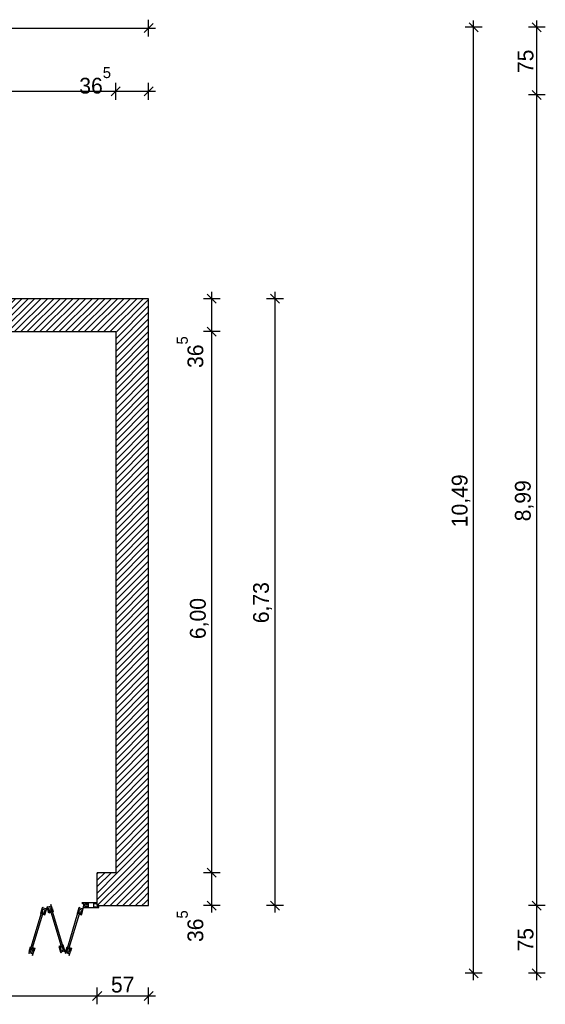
# Model space of a CAD drawing. Extents: x -73 to 359, y -4 to 85.
# Tile 13 of 149: x -40.14 to -34.31, y 31.54 to 42.46. Entities that reach past the tile are written whole.
import ezdxf

# ---------------------------------------------------------------- set-up
doc = ezdxf.new("R2010")
doc.units = 0
doc.header["$MEASUREMENT"] = 0
doc.linetypes.add('Wipeout_Contour', pattern=[1, 0, -1])
for name, color, linetype in [('0._EG_7_0', 7, 'Continuous'), ('0._EG_7_P_BM_AUSSEN', 7, 'Continuous'), ('0._EG_7_R_TR_AUSSENWAND', 7, 'Continuous')]:
    doc.layers.add(name, color=color, linetype=linetype)
doc.styles.add('ERSTELLTER_STIL_1', font='txt')
pattern_1 = [(45, (0, 0), (-0.03535534, 0.03535534), [])]

msp = doc.modelspace()

# ---------------------------------------------------------------- hatches: boundary and pattern name
at = {"layer": '0._EG_7_R_TR_AUSSENWAND', "linetype": 'Continuous', "ltscale": 1000}
h = msp.add_hatch(dxfattribs=at)
h.set_pattern_fill('MW_HLZ_0007', color=256, style=0, pattern_type=2)
h.set_pattern_definition(pattern_1)
h.paths.add_polyline_path([(-38.709, 39.365), (-50.149, 39.365), (-49.909, 39), (-39.074, 39)], flags=0)
h = msp.add_hatch(dxfattribs=at)
h.set_pattern_fill('MW_HLZ_0007', color=256, style=0, pattern_type=2)
h.set_pattern_definition(pattern_1)
h.paths.add_polyline_path([(-39.074, 39), (-39.074, 33), (-38.709, 32.635), (-38.709, 39.365)], flags=0)
h = msp.add_hatch(dxfattribs=at)
h.set_pattern_fill('MW_HLZ_0007', color=256, style=0, pattern_type=2)
h.set_pattern_definition(pattern_1)
h.paths.add_polyline_path([(-39.074, 33), (-39.279, 33), (-39.279, 32.665), (-39.279, 32.635), (-38.709, 32.635)], flags=0)

# ---------------------------------------------------------------- linework, layer by layer
at = {"layer": '0._EG_7_0', "linetype": 'Continuous', "ltscale": 1000}
for p, q in [((-39.279, 32.665), (-39.279, 33)), ((-39.279, 32.635), (-39.279, 32.665))]:
    msp.add_line(p, q, dxfattribs=at)
at = {"layer": '0._EG_7_P_BM_AUSSEN', "linetype": 'Continuous', "ltscale": 1000}
for p, q in [((-50.149, 42.365), (-38.709, 42.365)), ((-38.759, 42.315), (-38.659, 42.415)), ((-38.709, 42.271), (-38.709, 42.459)), ((-38.709, 42.365), (-38.634, 42.365)), ((-35.015, 42.375), (-35.202, 42.375)), ((-35.059, 42.325), (-35.159, 42.425)), ((-35.109, 42.375), (-35.109, 42.45)), ((-35.109, 31.885), (-35.109, 42.375)), ((-34.315, 42.375), (-34.502, 42.375)), ((-34.359, 42.325), (-34.459, 42.425)), ((-34.409, 42.375), (-34.409, 42.45)), ((-34.409, 41.625), (-34.409, 42.375)), ((-39.024, 41.715), (-39.124, 41.615)), ((-39.074, 41.571), (-39.074, 41.759)), ((-38.759, 41.615), (-38.659, 41.715)), ((-38.709, 41.571), (-38.709, 41.759)), ((-49.909, 41.665), (-39.074, 41.665)), ((-39.074, 41.665), (-38.709, 41.665)), ((-38.709, 41.665), (-38.634, 41.665)), ((-34.315, 41.625), (-34.502, 41.625)), ((-34.459, 41.675), (-34.359, 41.575)), ((-34.409, 32.635), (-34.409, 41.625)), ((-37.959, 39.315), (-38.059, 39.415)), ((-38.009, 39.365), (-38.009, 39.44)), ((-37.259, 39.315), (-37.359, 39.415)), ((-37.309, 39.365), (-37.309, 39.44)), ((-37.915, 39.365), (-38.102, 39.365)), ((-38.009, 39), (-38.009, 39.365)), ((-37.215, 39.365), (-37.402, 39.365)), ((-37.309, 32.635), (-37.309, 39.365)), ((-37.915, 39), (-38.102, 39)), ((-38.059, 39.05), (-37.959, 38.95)), ((-38.009, 33), (-38.009, 39)), ((-37.915, 33), (-38.102, 33)), ((-38.059, 33.05), (-37.959, 32.95)), ((-38.009, 32.635), (-38.009, 33)), ((-38.059, 32.685), (-37.959, 32.585)), ((-37.359, 32.685), (-37.259, 32.585)), ((-34.459, 32.685), (-34.359, 32.585)), ((-37.915, 32.635), (-38.102, 32.635)), ((-38.009, 32.56), (-38.009, 32.635)), ((-37.215, 32.635), (-37.402, 32.635)), ((-37.309, 32.56), (-37.309, 32.635)), ((-34.315, 32.635), (-34.502, 32.635)), ((-34.409, 31.885), (-34.409, 32.635)), ((-35.015, 31.885), (-35.202, 31.885)), ((-35.159, 31.935), (-35.059, 31.835)), ((-35.109, 31.81), (-35.109, 31.885)), ((-34.315, 31.885), (-34.502, 31.885)), ((-34.459, 31.935), (-34.359, 31.835)), ((-34.409, 31.81), (-34.409, 31.885)), ((-39.229, 31.685), (-39.329, 31.585)), ((-39.279, 31.541), (-39.279, 31.729)), ((-38.759, 31.585), (-38.659, 31.685)), ((-38.709, 31.541), (-38.709, 31.729)), ((-42.279, 31.635), (-39.279, 31.635)), ((-39.279, 31.635), (-38.709, 31.635)), ((-38.709, 31.635), (-38.634, 31.635))]:
    msp.add_line(p, q, dxfattribs=at)
at = {"layer": '0._EG_7_R_TR_AUSSENWAND', "linetype": 'Continuous', "ltscale": 1000}
for p, q in [((-38.709, 39.365), (-50.149, 39.365)), ((-38.709, 32.635), (-38.709, 39.365)), ((-49.909, 39), (-39.074, 39)), ((-39.074, 39), (-39.074, 33)), ((-39.074, 33), (-39.279, 33)), ((-39.279, 32.635), (-38.709, 32.635))]:
    msp.add_line(p, q, dxfattribs=at)

# ---------------------------------------------------------------- texts
at = {"layer": '0._EG_7_P_BM_AUSSEN', "linetype": 'Continuous', "char_height": 0.175, "attachment_point": 7, "rotation": 90, "style": 'ERSTELLTER_STIL_1'}
for s, insert in [('{75}', (-34.444, 41.867)), ('{36\\A1{\\H0.7x;\\S5^  ;}}', (-38.101, 38.597)), ('{10,49}', (-35.144, 36.831)), ('{8,99}', (-34.444, 36.897)), ('{6,73}', (-37.344, 35.767)), ('{6,00}', (-38.044, 35.591)), ('{36\\A1{\\H0.7x;\\S5^  ;}}', (-38.101, 32.232)), ('{75}', (-34.444, 32.127))]:
    msp.add_mtext(s, dxfattribs=dict(at, insert=insert))
at = {"layer": '0._EG_7_P_BM_AUSSEN', "linetype": 'Continuous', "char_height": 0.175, "attachment_point": 7, "style": 'ERSTELLTER_STIL_1'}
for s, insert in [('{36\\A1{\\H0.7x;\\S5^  ;}}', (-39.477, 41.637)), ('{57}', (-39.126, 31.67))]:
    msp.add_mtext(s, dxfattribs=dict(at, insert=insert))

# ---------------------------------------------------------------- wipeouts: each hides what was drawn before it
at = {"color": 254, "linetype": 'Wipeout_Contour', "lineweight": 0, "ltscale": 204.383072}
msp.add_wipeout([(-39.609, 32.172), (-39.59, 32.167), (-39.476, 32.546), (-39.495, 32.551)], dxfattribs=at).dxf.layer = '0._EG_7_R_TR_AUSSENWAND'

# ---------------------------------------------------------------- next in the draw order: wipeouts: each hides what was drawn before it
at = {"color": 254, "linetype": 'Wipeout_Contour', "lineweight": 0, "ltscale": 1122.294188}
msp.add_wipeout([(-39.259, 32.635), (-39.264, 32.635), (-39.264, 32.62), (-39.316, 32.62), (-39.316, 32.66), (-39.279, 32.66), (-39.279, 32.665), (-39.404, 32.665), (-39.404, 32.66), (-39.379, 32.66), (-39.379, 32.655), (-39.404, 32.655), (-39.404, 32.65), (-39.379, 32.65), (-39.379, 32.63), (-39.404, 32.63), (-39.404, 32.625), (-39.379, 32.625), (-39.379, 32.62), (-39.404, 32.62), (-39.404, 32.615), (-39.259, 32.615)], dxfattribs=at).dxf.layer = '0._EG_7_R_TR_AUSSENWAND'
at = {"color": 254, "linetype": 'Wipeout_Contour', "lineweight": 0, "ltscale": 765.511759}
msp.add_wipeout([(-39.576, 32.126), (-39.581, 32.127), (-39.574, 32.151), (-39.579, 32.153), (-39.589, 32.117), (-39.618, 32.125), (-39.607, 32.161), (-39.612, 32.163), (-39.619, 32.139), (-39.624, 32.14), (-39.631, 32.117), (-39.629, 32.106), (-39.621, 32.114), (-39.593, 32.106), (-39.589, 32.084)], dxfattribs=at).dxf.layer = '0._EG_7_R_TR_AUSSENWAND'

# ---------------------------------------------------------------- next in the draw order: linework, layer by layer
at = {"layer": '0._EG_7_R_TR_AUSSENWAND', "linetype": 'Continuous', "ltscale": 1000}
for p, q in [((-39.316, 32.62), (-39.316, 32.66)), ((-39.316, 32.66), (-39.279, 32.66)), ((-39.279, 32.66), (-39.279, 32.665)), ((-39.279, 32.635), (-39.279, 32.665)), ((-39.264, 32.62), (-39.316, 32.62)), ((-39.259, 32.635), (-39.264, 32.635)), ((-39.264, 32.635), (-39.264, 32.62)), ((-39.259, 32.615), (-39.259, 32.635))]:
    msp.add_line(p, q, dxfattribs=at)

# ---------------------------------------------------------------- next in the draw order: wipeouts: each hides what was drawn before it
at = {"color": 254, "linetype": 'Wipeout_Contour', "lineweight": 0, "ltscale": 768.083836}
msp.add_wipeout([(-39.429, 32.615), (-39.404, 32.615), (-39.404, 32.62), (-39.379, 32.62), (-39.379, 32.625), (-39.416, 32.625), (-39.416, 32.655), (-39.379, 32.655), (-39.379, 32.66), (-39.404, 32.66), (-39.404, 32.665), (-39.449, 32.665), (-39.429, 32.655), (-39.429, 32.625), (-39.439, 32.62)], dxfattribs=at).dxf.layer = '0._EG_7_R_TR_AUSSENWAND'
at = {"color": 254, "linetype": 'Wipeout_Contour', "lineweight": 0, "ltscale": 917.010762}
msp.add_wipeout([(-39.576, 32.126), (-39.581, 32.127), (-39.574, 32.151), (-39.579, 32.153), (-39.586, 32.129), (-39.591, 32.13), (-39.583, 32.154), (-39.603, 32.16), (-39.61, 32.136), (-39.615, 32.137), (-39.607, 32.161), (-39.612, 32.163), (-39.619, 32.139), (-39.624, 32.14), (-39.613, 32.179), (-39.608, 32.177), (-39.611, 32.166), (-39.568, 32.153)], dxfattribs=at).dxf.layer = '0._EG_7_R_TR_AUSSENWAND'

# ---------------------------------------------------------------- next in the draw order: wipeouts: each hides what was drawn before it
at = {"color": 254, "linetype": 'Wipeout_Contour', "lineweight": 0, "ltscale": 205.01534}
msp.add_wipeout([(-39.774, 32.571), (-39.793, 32.565), (-39.678, 32.186), (-39.659, 32.191)], dxfattribs=at).dxf.layer = '0._EG_7_R_TR_AUSSENWAND'
at = {"color": 254, "linetype": 'Wipeout_Contour', "lineweight": 0, "ltscale": 766.878044}
msp.add_wipeout([(-39.482, 32.61), (-39.49, 32.586), (-39.485, 32.585), (-39.492, 32.561), (-39.487, 32.56), (-39.476, 32.595), (-39.448, 32.587), (-39.458, 32.551), (-39.454, 32.549), (-39.446, 32.573), (-39.442, 32.572), (-39.429, 32.615), (-39.444, 32.599), (-39.473, 32.607), (-39.475, 32.618)], dxfattribs=at).dxf.layer = '0._EG_7_R_TR_AUSSENWAND'
at = {"color": 254, "linetype": 'Wipeout_Contour', "lineweight": 0, "ltscale": 306.180704}
msp.add_wipeout([(-39.568, 32.153), (-39.573, 32.154), (-39.571, 32.161), (-39.59, 32.167), (-39.589, 32.171), (-39.565, 32.164)], dxfattribs=at).dxf.layer = '0._EG_7_R_TR_AUSSENWAND'

# ---------------------------------------------------------------- next in the draw order: linework, layer by layer
at = {"layer": '0._EG_7_R_TR_AUSSENWAND', "linetype": 'Continuous', "ltscale": 1000}
for p, q in [((-39.404, 32.665), (-39.449, 32.665)), ((-39.449, 32.665), (-39.429, 32.655)), ((-39.416, 32.655), (-39.379, 32.655)), ((-39.279, 32.665), (-39.404, 32.665)), ((-39.404, 32.665), (-39.404, 32.66)), ((-39.404, 32.66), (-39.404, 32.665)), ((-39.404, 32.66), (-39.379, 32.66)), ((-39.379, 32.66), (-39.404, 32.66)), ((-39.379, 32.655), (-39.404, 32.655)), ((-39.404, 32.655), (-39.404, 32.65)), ((-39.404, 32.65), (-39.379, 32.65)), ((-39.379, 32.66), (-39.379, 32.655)), ((-39.379, 32.655), (-39.379, 32.66)), ((-39.379, 32.65), (-39.379, 32.63)), ((-39.379, 32.625), (-39.379, 32.62)), ((-39.379, 32.62), (-39.379, 32.625)), ((-39.568, 32.153), (-39.576, 32.126)), ((-39.573, 32.154), (-39.571, 32.161)), ((-39.568, 32.153), (-39.573, 32.154)), ((-39.565, 32.164), (-39.568, 32.153))]:
    msp.add_line(p, q, dxfattribs=at)

# ---------------------------------------------------------------- next in the draw order: wipeouts: each hides what was drawn before it
at = {"color": 254, "linetype": 'Wipeout_Contour', "lineweight": 0, "ltscale": 771.099216}
msp.add_wipeout([(-39.834, 32.615), (-39.827, 32.591), (-39.822, 32.593), (-39.815, 32.569), (-39.81, 32.57), (-39.821, 32.606), (-39.792, 32.615), (-39.781, 32.579), (-39.776, 32.58), (-39.784, 32.604), (-39.779, 32.606), (-39.792, 32.648), (-39.795, 32.626), (-39.824, 32.617), (-39.832, 32.625)], dxfattribs=at).dxf.layer = '0._EG_7_R_TR_AUSSENWAND'
at = {"color": 254, "linetype": 'Wipeout_Contour', "lineweight": 0, "ltscale": 920.560535}
msp.add_wipeout([(-39.442, 32.572), (-39.446, 32.573), (-39.454, 32.549), (-39.458, 32.551), (-39.451, 32.575), (-39.456, 32.576), (-39.463, 32.552), (-39.482, 32.558), (-39.475, 32.582), (-39.48, 32.583), (-39.487, 32.56), (-39.492, 32.561), (-39.485, 32.585), (-39.49, 32.586), (-39.501, 32.548), (-39.496, 32.547), (-39.493, 32.558), (-39.45, 32.545)], dxfattribs=at).dxf.layer = '0._EG_7_R_TR_AUSSENWAND'
at = {"color": 254, "linetype": 'Wipeout_Contour', "lineweight": 0, "ltscale": 764.872242}
msp.add_wipeout([(-39.644, 32.159), (-39.649, 32.158), (-39.656, 32.182), (-39.661, 32.18), (-39.65, 32.145), (-39.679, 32.136), (-39.69, 32.172), (-39.695, 32.17), (-39.687, 32.146), (-39.692, 32.145), (-39.685, 32.121), (-39.677, 32.113), (-39.675, 32.124), (-39.647, 32.133), (-39.631, 32.116)], dxfattribs=at).dxf.layer = '0._EG_7_R_TR_AUSSENWAND'

# ---------------------------------------------------------------- next in the draw order: linework, layer by layer
at = {"layer": '0._EG_7_R_TR_AUSSENWAND', "linetype": 'Continuous', "ltscale": 1000}
for p, q in [((-39.429, 32.655), (-39.429, 32.625)), ((-39.416, 32.625), (-39.416, 32.655)), ((-39.475, 32.618), (-39.482, 32.61)), ((-39.473, 32.607), (-39.475, 32.618)), ((-39.429, 32.625), (-39.439, 32.62)), ((-39.439, 32.62), (-39.429, 32.615)), ((-39.429, 32.615), (-39.404, 32.615)), ((-39.379, 32.625), (-39.416, 32.625)), ((-39.379, 32.63), (-39.404, 32.63)), ((-39.404, 32.63), (-39.404, 32.625)), ((-39.404, 32.625), (-39.379, 32.625)), ((-39.379, 32.62), (-39.404, 32.62)), ((-39.404, 32.62), (-39.404, 32.615)), ((-39.404, 32.615), (-39.404, 32.62)), ((-39.404, 32.62), (-39.379, 32.62)), ((-39.404, 32.615), (-39.259, 32.615)), ((-39.589, 32.171), (-39.565, 32.164)), ((-39.579, 32.153), (-39.589, 32.117)), ((-39.589, 32.084), (-39.576, 32.126)), ((-39.579, 32.153), (-39.586, 32.129)), ((-39.581, 32.127), (-39.574, 32.151)), ((-39.581, 32.127), (-39.574, 32.151)), ((-39.576, 32.126), (-39.581, 32.127)), ((-39.576, 32.126), (-39.581, 32.127)), ((-39.574, 32.151), (-39.579, 32.153)), ((-39.574, 32.151), (-39.579, 32.153))]:
    msp.add_line(p, q, dxfattribs=at)

# ---------------------------------------------------------------- next in the draw order: wipeouts: each hides what was drawn before it
at = {"color": 254, "linetype": 'Wipeout_Contour', "lineweight": 0, "ltscale": 925.725504}
msp.add_wipeout([(-39.827, 32.591), (-39.822, 32.593), (-39.815, 32.569), (-39.81, 32.57), (-39.817, 32.594), (-39.812, 32.595), (-39.805, 32.571), (-39.786, 32.577), (-39.793, 32.601), (-39.789, 32.603), (-39.781, 32.579), (-39.776, 32.58), (-39.784, 32.604), (-39.779, 32.606), (-39.767, 32.567), (-39.772, 32.566), (-39.776, 32.577), (-39.819, 32.564)], dxfattribs=at).dxf.layer = '0._EG_7_R_TR_AUSSENWAND'
at = {"color": 254, "linetype": 'Wipeout_Contour', "lineweight": 0, "ltscale": 307.833323}
msp.add_wipeout([(-39.45, 32.545), (-39.455, 32.547), (-39.457, 32.54), (-39.476, 32.546), (-39.477, 32.541), (-39.453, 32.534)], dxfattribs=at).dxf.layer = '0._EG_7_R_TR_AUSSENWAND'
at = {"color": 254, "linetype": 'Wipeout_Contour', "lineweight": 0, "ltscale": 919.031085}
msp.add_wipeout([(-39.692, 32.145), (-39.687, 32.146), (-39.695, 32.17), (-39.69, 32.172), (-39.683, 32.148), (-39.678, 32.149), (-39.685, 32.173), (-39.666, 32.179), (-39.659, 32.155), (-39.654, 32.156), (-39.661, 32.18), (-39.656, 32.182), (-39.649, 32.158), (-39.644, 32.159), (-39.656, 32.198), (-39.661, 32.196), (-39.657, 32.185), (-39.7, 32.172)], dxfattribs=at).dxf.layer = '0._EG_7_R_TR_AUSSENWAND'

# ---------------------------------------------------------------- next in the draw order: linework, layer by layer
at = {"layer": '0._EG_7_R_TR_AUSSENWAND', "linetype": 'Continuous', "ltscale": 1000}
for p, q in [((-39.495, 32.551), (-39.609, 32.172)), ((-39.59, 32.167), (-39.476, 32.546)), ((-39.49, 32.586), (-39.501, 32.548)), ((-39.501, 32.548), (-39.496, 32.547)), ((-39.496, 32.547), (-39.493, 32.558)), ((-39.476, 32.546), (-39.495, 32.551)), ((-39.493, 32.558), (-39.45, 32.545)), ((-39.485, 32.585), (-39.492, 32.561)), ((-39.492, 32.561), (-39.485, 32.585)), ((-39.492, 32.561), (-39.487, 32.56)), ((-39.487, 32.56), (-39.492, 32.561)), ((-39.482, 32.61), (-39.49, 32.586)), ((-39.49, 32.586), (-39.485, 32.585)), ((-39.485, 32.585), (-39.49, 32.586)), ((-39.487, 32.56), (-39.476, 32.595)), ((-39.48, 32.583), (-39.487, 32.56)), ((-39.482, 32.558), (-39.475, 32.582)), ((-39.463, 32.552), (-39.482, 32.558)), ((-39.475, 32.582), (-39.48, 32.583)), ((-39.476, 32.546), (-39.477, 32.541)), ((-39.477, 32.541), (-39.453, 32.534)), ((-39.476, 32.595), (-39.448, 32.587)), ((-39.457, 32.54), (-39.476, 32.546)), ((-39.444, 32.599), (-39.473, 32.607)), ((-39.456, 32.576), (-39.463, 32.552)), ((-39.448, 32.587), (-39.458, 32.551)), ((-39.458, 32.551), (-39.451, 32.575)), ((-39.458, 32.551), (-39.454, 32.549)), ((-39.454, 32.549), (-39.458, 32.551)), ((-39.455, 32.547), (-39.457, 32.54)), ((-39.451, 32.575), (-39.456, 32.576)), ((-39.45, 32.545), (-39.455, 32.547)), ((-39.454, 32.549), (-39.446, 32.573)), ((-39.446, 32.573), (-39.454, 32.549)), ((-39.453, 32.534), (-39.45, 32.545)), ((-39.45, 32.545), (-39.442, 32.572)), ((-39.446, 32.573), (-39.442, 32.572)), ((-39.442, 32.572), (-39.446, 32.573)), ((-39.429, 32.615), (-39.444, 32.599)), ((-39.442, 32.572), (-39.429, 32.615)), ((-39.629, 32.106), (-39.621, 32.114)), ((-39.621, 32.114), (-39.593, 32.106)), ((-39.612, 32.163), (-39.619, 32.139)), ((-39.612, 32.163), (-39.619, 32.139)), ((-39.618, 32.125), (-39.607, 32.161)), ((-39.589, 32.117), (-39.618, 32.125)), ((-39.615, 32.137), (-39.607, 32.161)), ((-39.61, 32.136), (-39.615, 32.137)), ((-39.613, 32.179), (-39.608, 32.177)), ((-39.607, 32.161), (-39.612, 32.163)), ((-39.607, 32.161), (-39.612, 32.163)), ((-39.608, 32.177), (-39.611, 32.166)), ((-39.611, 32.166), (-39.568, 32.153)), ((-39.603, 32.16), (-39.61, 32.136)), ((-39.609, 32.172), (-39.59, 32.167)), ((-39.583, 32.154), (-39.603, 32.16)), ((-39.593, 32.106), (-39.589, 32.084)), ((-39.591, 32.13), (-39.583, 32.154)), ((-39.586, 32.129), (-39.591, 32.13)), ((-39.59, 32.167), (-39.589, 32.171)), ((-39.571, 32.161), (-39.59, 32.167))]:
    msp.add_line(p, q, dxfattribs=at)

# ---------------------------------------------------------------- next in the draw order: wipeouts: each hides what was drawn before it
at = {"color": 254, "linetype": 'Wipeout_Contour', "lineweight": 0, "ltscale": 205.640399}
msp.add_wipeout([(-40.015, 32.172), (-39.995, 32.167), (-39.881, 32.546), (-39.9, 32.551)], dxfattribs=at).dxf.layer = '0._EG_7_R_TR_AUSSENWAND'
at = {"color": 254, "linetype": 'Wipeout_Contour', "lineweight": 0, "ltscale": 308.729538}
msp.add_wipeout([(-39.819, 32.564), (-39.814, 32.566), (-39.812, 32.559), (-39.793, 32.565), (-39.791, 32.56), (-39.815, 32.553)], dxfattribs=at).dxf.layer = '0._EG_7_R_TR_AUSSENWAND'
at = {"color": 254, "linetype": 'Wipeout_Contour', "lineweight": 0, "ltscale": 306.243238}
msp.add_wipeout([(-39.7, 32.172), (-39.696, 32.173), (-39.698, 32.18), (-39.678, 32.186), (-39.68, 32.19), (-39.704, 32.183)], dxfattribs=at).dxf.layer = '0._EG_7_R_TR_AUSSENWAND'

# ---------------------------------------------------------------- next in the draw order: linework, layer by layer
at = {"layer": '0._EG_7_R_TR_AUSSENWAND', "linetype": 'Continuous', "ltscale": 1000}
for p, q in [((-39.779, 32.606), (-39.767, 32.567)), ((-39.772, 32.566), (-39.776, 32.577)), ((-39.659, 32.191), (-39.774, 32.571)), ((-39.767, 32.567), (-39.772, 32.566)), ((-39.68, 32.19), (-39.704, 32.183)), ((-39.704, 32.183), (-39.7, 32.172)), ((-39.657, 32.185), (-39.7, 32.172)), ((-39.7, 32.172), (-39.696, 32.173)), ((-39.7, 32.172), (-39.692, 32.145)), ((-39.698, 32.18), (-39.678, 32.186)), ((-39.696, 32.173), (-39.698, 32.18)), ((-39.69, 32.172), (-39.695, 32.17)), ((-39.695, 32.17), (-39.69, 32.172)), ((-39.695, 32.17), (-39.687, 32.146)), ((-39.687, 32.146), (-39.695, 32.17)), ((-39.687, 32.146), (-39.692, 32.145)), ((-39.692, 32.145), (-39.687, 32.146)), ((-39.692, 32.145), (-39.685, 32.121)), ((-39.679, 32.136), (-39.69, 32.172)), ((-39.69, 32.172), (-39.683, 32.148)), ((-39.685, 32.173), (-39.666, 32.179)), ((-39.678, 32.149), (-39.685, 32.173)), ((-39.685, 32.121), (-39.677, 32.113)), ((-39.683, 32.148), (-39.678, 32.149)), ((-39.678, 32.186), (-39.68, 32.19)), ((-39.65, 32.145), (-39.679, 32.136)), ((-39.678, 32.186), (-39.659, 32.191)), ((-39.677, 32.113), (-39.675, 32.124)), ((-39.675, 32.124), (-39.647, 32.133)), ((-39.666, 32.179), (-39.659, 32.155)), ((-39.656, 32.198), (-39.661, 32.196)), ((-39.661, 32.196), (-39.657, 32.185)), ((-39.656, 32.182), (-39.661, 32.18)), ((-39.661, 32.18), (-39.656, 32.182)), ((-39.661, 32.18), (-39.65, 32.145)), ((-39.654, 32.156), (-39.661, 32.18)), ((-39.659, 32.155), (-39.654, 32.156)), ((-39.644, 32.159), (-39.656, 32.198)), ((-39.649, 32.158), (-39.656, 32.182)), ((-39.656, 32.182), (-39.649, 32.158)), ((-39.644, 32.159), (-39.649, 32.158)), ((-39.649, 32.158), (-39.644, 32.159)), ((-39.647, 32.133), (-39.631, 32.116)), ((-39.631, 32.116), (-39.644, 32.159)), ((-39.624, 32.14), (-39.631, 32.117)), ((-39.631, 32.117), (-39.629, 32.106)), ((-39.624, 32.14), (-39.613, 32.179)), ((-39.619, 32.139), (-39.624, 32.14)), ((-39.619, 32.139), (-39.624, 32.14))]:
    msp.add_line(p, q, dxfattribs=at)

# ---------------------------------------------------------------- next in the draw order: wipeouts: each hides what was drawn before it
at = {"color": 254, "linetype": 'Wipeout_Contour', "lineweight": 0, "ltscale": 771.57174}
msp.add_wipeout([(-39.888, 32.61), (-39.895, 32.586), (-39.89, 32.585), (-39.897, 32.561), (-39.893, 32.56), (-39.882, 32.595), (-39.853, 32.587), (-39.864, 32.551), (-39.859, 32.549), (-39.852, 32.573), (-39.847, 32.572), (-39.834, 32.615), (-39.849, 32.599), (-39.878, 32.607), (-39.88, 32.618)], dxfattribs=at).dxf.layer = '0._EG_7_R_TR_AUSSENWAND'
at = {"color": 254, "linetype": 'Wipeout_Contour', "lineweight": 0, "ltscale": 770.238444}
msp.add_wipeout([(-39.982, 32.126), (-39.986, 32.127), (-39.979, 32.151), (-39.984, 32.153), (-39.995, 32.117), (-40.024, 32.125), (-40.013, 32.161), (-40.017, 32.163), (-40.025, 32.139), (-40.029, 32.14), (-40.036, 32.117), (-40.034, 32.106), (-40.027, 32.114), (-39.998, 32.106), (-39.994, 32.084)], dxfattribs=at).dxf.layer = '0._EG_7_R_TR_AUSSENWAND'

# ---------------------------------------------------------------- next in the draw order: linework, layer by layer
at = {"layer": '0._EG_7_R_TR_AUSSENWAND', "linetype": 'Continuous', "ltscale": 1000}
for p, q in [((-39.779, 32.606), (-39.792, 32.648)), ((-39.792, 32.615), (-39.781, 32.579)), ((-39.789, 32.603), (-39.781, 32.579)), ((-39.784, 32.604), (-39.779, 32.606)), ((-39.784, 32.604), (-39.779, 32.606)), ((-39.776, 32.58), (-39.784, 32.604)), ((-39.776, 32.58), (-39.784, 32.604)), ((-39.781, 32.579), (-39.776, 32.58)), ((-39.781, 32.579), (-39.776, 32.58))]:
    msp.add_line(p, q, dxfattribs=at)

# ---------------------------------------------------------------- next in the draw order: wipeouts: each hides what was drawn before it
at = {"color": 254, "linetype": 'Wipeout_Contour', "lineweight": 0, "ltscale": 926.201092}
msp.add_wipeout([(-39.847, 32.572), (-39.852, 32.573), (-39.859, 32.549), (-39.864, 32.551), (-39.857, 32.575), (-39.861, 32.576), (-39.869, 32.552), (-39.888, 32.558), (-39.881, 32.582), (-39.885, 32.583), (-39.893, 32.56), (-39.897, 32.561), (-39.89, 32.585), (-39.895, 32.586), (-39.906, 32.548), (-39.902, 32.547), (-39.898, 32.558), (-39.855, 32.545)], dxfattribs=at).dxf.layer = '0._EG_7_R_TR_AUSSENWAND'
at = {"color": 254, "linetype": 'Wipeout_Contour', "lineweight": 0, "ltscale": 922.689073}
msp.add_wipeout([(-39.982, 32.126), (-39.986, 32.127), (-39.979, 32.151), (-39.984, 32.153), (-39.991, 32.129), (-39.996, 32.13), (-39.989, 32.154), (-40.008, 32.16), (-40.015, 32.136), (-40.02, 32.137), (-40.013, 32.161), (-40.017, 32.163), (-40.025, 32.139), (-40.029, 32.14), (-40.018, 32.179), (-40.013, 32.177), (-40.017, 32.166), (-39.974, 32.153)], dxfattribs=at).dxf.layer = '0._EG_7_R_TR_AUSSENWAND'

# ---------------------------------------------------------------- next in the draw order: linework, layer by layer
at = {"layer": '0._EG_7_R_TR_AUSSENWAND', "linetype": 'Continuous', "ltscale": 1000}
for p, q in [((-39.792, 32.648), (-39.795, 32.626)), ((-39.88, 32.618), (-39.888, 32.61)), ((-39.878, 32.607), (-39.88, 32.618)), ((-39.832, 32.625), (-39.834, 32.615)), ((-39.824, 32.617), (-39.832, 32.625)), ((-39.795, 32.626), (-39.824, 32.617)), ((-39.821, 32.606), (-39.792, 32.615)), ((-39.793, 32.601), (-39.789, 32.603)), ((-39.786, 32.577), (-39.793, 32.601)), ((-39.774, 32.571), (-39.793, 32.565)), ((-39.793, 32.565), (-39.678, 32.186)), ((-39.793, 32.565), (-39.791, 32.56))]:
    msp.add_line(p, q, dxfattribs=at)

# ---------------------------------------------------------------- next in the draw order: wipeouts: each hides what was drawn before it
at = {"color": 254, "linetype": 'Wipeout_Contour', "lineweight": 0, "ltscale": 309.711708}
msp.add_wipeout([(-39.855, 32.545), (-39.86, 32.547), (-39.862, 32.54), (-39.881, 32.546), (-39.883, 32.541), (-39.859, 32.534)], dxfattribs=at).dxf.layer = '0._EG_7_R_TR_AUSSENWAND'
at = {"color": 254, "linetype": 'Wipeout_Contour', "lineweight": 0, "ltscale": 308.073387}
msp.add_wipeout([(-39.974, 32.153), (-39.978, 32.154), (-39.976, 32.161), (-39.995, 32.167), (-39.994, 32.171), (-39.97, 32.164)], dxfattribs=at).dxf.layer = '0._EG_7_R_TR_AUSSENWAND'

# ---------------------------------------------------------------- next in the draw order: linework, layer by layer
at = {"layer": '0._EG_7_R_TR_AUSSENWAND', "linetype": 'Continuous', "ltscale": 1000}
for p, q in [((-39.9, 32.551), (-40.015, 32.172)), ((-39.995, 32.167), (-39.881, 32.546)), ((-39.895, 32.586), (-39.906, 32.548)), ((-39.906, 32.548), (-39.902, 32.547)), ((-39.902, 32.547), (-39.898, 32.558)), ((-39.881, 32.546), (-39.9, 32.551)), ((-39.898, 32.558), (-39.855, 32.545)), ((-39.89, 32.585), (-39.897, 32.561)), ((-39.897, 32.561), (-39.89, 32.585)), ((-39.897, 32.561), (-39.893, 32.56)), ((-39.893, 32.56), (-39.897, 32.561)), ((-39.888, 32.61), (-39.895, 32.586)), ((-39.895, 32.586), (-39.89, 32.585)), ((-39.89, 32.585), (-39.895, 32.586)), ((-39.893, 32.56), (-39.882, 32.595)), ((-39.885, 32.583), (-39.893, 32.56)), ((-39.888, 32.558), (-39.881, 32.582)), ((-39.869, 32.552), (-39.888, 32.558)), ((-39.881, 32.582), (-39.885, 32.583)), ((-39.881, 32.546), (-39.883, 32.541)), ((-39.883, 32.541), (-39.859, 32.534)), ((-39.882, 32.595), (-39.853, 32.587)), ((-39.862, 32.54), (-39.881, 32.546)), ((-39.849, 32.599), (-39.878, 32.607)), ((-39.861, 32.576), (-39.869, 32.552)), ((-39.853, 32.587), (-39.864, 32.551)), ((-39.864, 32.551), (-39.857, 32.575)), ((-39.864, 32.551), (-39.859, 32.549)), ((-39.859, 32.549), (-39.864, 32.551)), ((-39.86, 32.547), (-39.862, 32.54)), ((-39.857, 32.575), (-39.861, 32.576)), ((-39.855, 32.545), (-39.86, 32.547)), ((-39.859, 32.549), (-39.852, 32.573)), ((-39.852, 32.573), (-39.859, 32.549)), ((-39.859, 32.534), (-39.855, 32.545)), ((-39.855, 32.545), (-39.847, 32.572)), ((-39.852, 32.573), (-39.847, 32.572)), ((-39.847, 32.572), (-39.852, 32.573)), ((-39.834, 32.615), (-39.849, 32.599)), ((-39.847, 32.572), (-39.834, 32.615)), ((-39.834, 32.615), (-39.827, 32.591)), ((-39.827, 32.591), (-39.822, 32.593)), ((-39.827, 32.591), (-39.822, 32.593)), ((-39.819, 32.564), (-39.827, 32.591)), ((-39.822, 32.593), (-39.815, 32.569)), ((-39.822, 32.593), (-39.815, 32.569)), ((-39.81, 32.57), (-39.821, 32.606)), ((-39.776, 32.577), (-39.819, 32.564)), ((-39.819, 32.564), (-39.814, 32.566)), ((-39.815, 32.553), (-39.819, 32.564)), ((-39.817, 32.594), (-39.812, 32.595)), ((-39.81, 32.57), (-39.817, 32.594)), ((-39.815, 32.569), (-39.81, 32.57)), ((-39.815, 32.569), (-39.81, 32.57)), ((-39.791, 32.56), (-39.815, 32.553)), ((-39.814, 32.566), (-39.812, 32.559)), ((-39.812, 32.595), (-39.805, 32.571)), ((-39.812, 32.559), (-39.793, 32.565)), ((-39.805, 32.571), (-39.786, 32.577)), ((-40.029, 32.14), (-40.036, 32.117)), ((-40.036, 32.117), (-40.034, 32.106)), ((-40.034, 32.106), (-40.027, 32.114)), ((-40.029, 32.14), (-40.018, 32.179)), ((-40.025, 32.139), (-40.029, 32.14)), ((-40.025, 32.139), (-40.029, 32.14)), ((-40.027, 32.114), (-39.998, 32.106)), ((-40.017, 32.163), (-40.025, 32.139)), ((-40.017, 32.163), (-40.025, 32.139)), ((-40.024, 32.125), (-40.013, 32.161)), ((-39.995, 32.117), (-40.024, 32.125)), ((-40.02, 32.137), (-40.013, 32.161)), ((-40.015, 32.136), (-40.02, 32.137)), ((-40.018, 32.179), (-40.013, 32.177)), ((-40.013, 32.177), (-40.017, 32.166)), ((-40.017, 32.166), (-39.974, 32.153)), ((-40.013, 32.161), (-40.017, 32.163)), ((-40.013, 32.161), (-40.017, 32.163)), ((-40.015, 32.172), (-39.995, 32.167)), ((-40.008, 32.16), (-40.015, 32.136)), ((-39.989, 32.154), (-40.008, 32.16)), ((-39.998, 32.106), (-39.994, 32.084)), ((-39.996, 32.13), (-39.989, 32.154)), ((-39.991, 32.129), (-39.996, 32.13)), ((-39.995, 32.167), (-39.994, 32.171)), ((-39.976, 32.161), (-39.995, 32.167)), ((-39.984, 32.153), (-39.995, 32.117)), ((-39.994, 32.171), (-39.97, 32.164)), ((-39.994, 32.084), (-39.982, 32.126)), ((-39.984, 32.153), (-39.991, 32.129)), ((-39.986, 32.127), (-39.979, 32.151)), ((-39.986, 32.127), (-39.979, 32.151)), ((-39.982, 32.126), (-39.986, 32.127)), ((-39.982, 32.126), (-39.986, 32.127)), ((-39.979, 32.151), (-39.984, 32.153)), ((-39.979, 32.151), (-39.984, 32.153)), ((-39.974, 32.153), (-39.982, 32.126)), ((-39.978, 32.154), (-39.976, 32.161)), ((-39.974, 32.153), (-39.978, 32.154)), ((-39.97, 32.164), (-39.974, 32.153))]:
    msp.add_line(p, q, dxfattribs=at)

doc.saveas('drawing.dxf')
